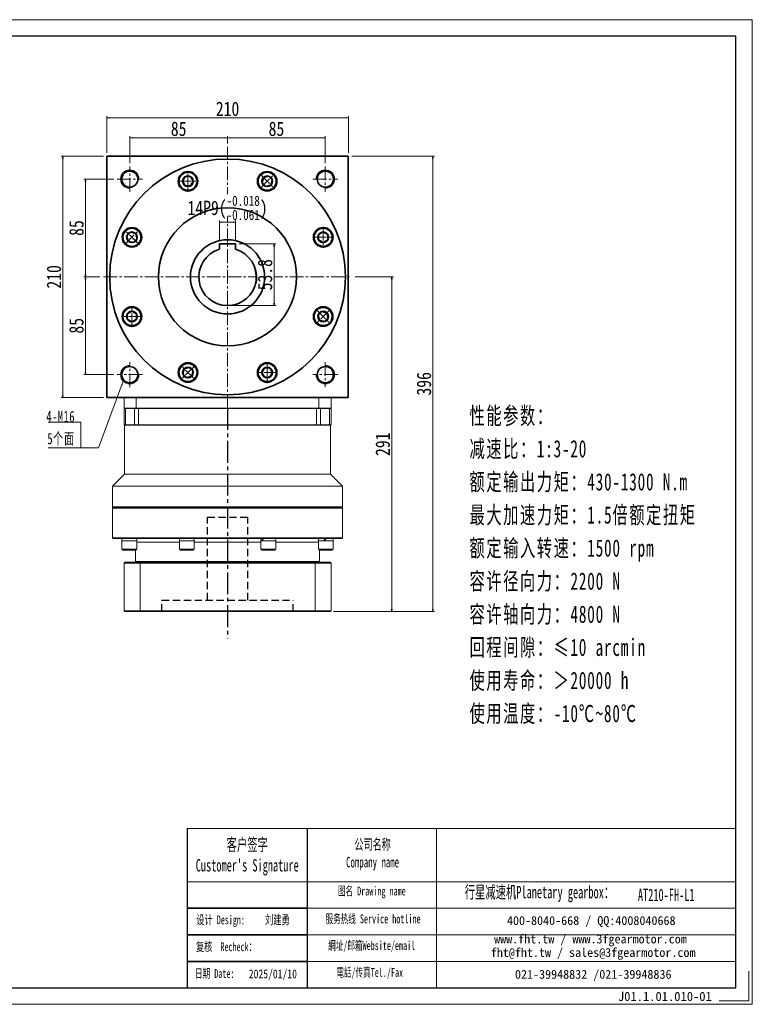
# Model space of a CAD drawing. Header units: millimetres. Extents: x -42 to 1175, y 18 to 874.
# Tile 3 of 3: x 538 to 1175, y 18 to 874. Entities that reach past the tile are written whole.
import ezdxf

# ---------------------------------------------------------------- set-up
doc = ezdxf.new("R2010")
doc.units = ezdxf.units.MM
doc.set_wipeout_variables(frame=1)
for name, pattern in [('CENTER2', [28.575, 19.05, -3.175, 3.175, -3.175]), ('DASHED2', [9.525, 6.35, -3.175]), ('点画线', [18, 12, -2, 2, -2])]:
    doc.linetypes.add(name, pattern=pattern)
for name, color, linetype in [('3中心线层', 1, 'CENTER2'), ('4虚线层', 6, 'DASHED2'), ('6文字层', 3, 'Continuous'), ('7标注层', 4, 'Continuous')]:
    doc.layers.add(name, color=color, linetype=linetype)
for name, color, linetype, lineweight in [('SLD-0', 7, 'Continuous', 18), ('中心线层', 1, '点画线', 18), ('图框_外框线', 7, 'Continuous', 18), ('尺寸线层', 3, 'Continuous', 18), ('粗实线层', 7, 'Continuous', 35)]:
    doc.layers.add(name, color=color, linetype=linetype, lineweight=lineweight)
doc.styles.add('SLDTEXTSTYLE4', font='SimSun.ttf', dxfattribs={"width": 0.611111})
doc.styles.get("Standard").update_dxf_attribs({"font": 'SimSun.ttf'})
doc.styles.add('宋体', font='SimSun.ttf', dxfattribs={"width": 0.8})
doc.styles.add('标准', font='txt', dxfattribs={"width": 0.667})
doc.styles.add('样式 1', font='SimSun.ttf')
doc.dimstyles.new('A水平标注$0', dxfattribs={"dimtxt": 3.5, "dimasz": 2, "dimexe": 1.5, "dimexo": 3, "dimgap": 1.1, "dimtad": 1, "dimtoh": 1, "dimdec": 4, "dimdsep": 46, "dimtxsty": '宋体', "dimblk": 'OPEN', "dimcen": 3, "dimclrd": 3, "dimclre": 3, "dimclrt": 6, "dimadec": 0, "dimazin": 0, "dimtm": 1e-09, "dimtfac": 1, "dimtdec": 4, "dimtix": 1, "dimtmove": 0, "dimatfit": 3, "dimldrblk": 'OPEN', "dimfxl": 0, "dimlwd": 13, "dimlwe": 13, "dimarcsym": 0})

# ---------------------------------------------------------------- blocks, each defined once
blk = doc.blocks.new('*X5')
at = {"layer": '尺寸线层', "linetype": 'Continuous'}
blk.add_hatch(color=0, dxfattribs=at).paths.add_polyline_path([(36.94, 58.02), (35.9, 53.6), (34.84, 54)], flags=0)
at = {"layer": '尺寸线层', "color": 0, "linetype": 'Continuous'}
blk.add_line((36.94, 58.02), (15.29, 0), dxfattribs=at)
at = {"layer": '尺寸线层', "color": 0}
for p, q in [((0, 22.42), (-28.41, 22.42)), ((0, 0), (0, 22.42)), ((0, 0), (-28.41, 0)), ((15.29, 0), (0, 0))]:
    blk.add_line(p, q, dxfattribs=at)
at = {"layer": '尺寸线层', "color": 0, "insert": (-5, 2), "char_height": 10, "width": 46.8126, "attachment_point": 9, "line_spacing_factor": 1.15057, "style": '标准'}
blk.add_mtext('\\T1.1;4-M16\\P5个面', dxfattribs=at)
blk = doc.blocks.new('_Open')
at = {"color": 0, "linetype": 'ByBlock', "lineweight": -2}
for p, q in [((-1, 0.17), (0, 0)), ((-1, -0.17), (0, 0)), ((0, 0), (-1, 0))]:
    blk.add_line(p, q, dxfattribs=at)
blk = doc.blocks.new('*D10')
at = {"layer": 'Defpoints', "color": 0, "transparency": 16777216}
for p in [(823.31, 788.76), (613.31, 755.47), (823.31, 755.47)]:
    blk.add_point(p, dxfattribs=at)
at = {"layer": '尺寸线层', "color": 3, "lineweight": 13, "transparency": 16777216}
for p, q in [((613.31, 758.47), (613.31, 790.26)), ((615.31, 788.76), (821.31, 788.76)), ((823.31, 758.47), (823.31, 790.26))]:
    blk.add_line(p, q, dxfattribs=at)
at = {"layer": '尺寸线层', "color": 3, "lineweight": 13, "transparency": 16777216, "xscale": 2, "yscale": 2, "zscale": 2, "rotation": 180}
blk.add_blockref('_Open', (613.31, 788.76), dxfattribs=at)
at = {"layer": '尺寸线层', "color": 3, "lineweight": 13, "transparency": 16777216, "xscale": 2, "yscale": 2, "zscale": 2}
blk.add_blockref('_Open', (823.31, 788.76), dxfattribs=at)
at = {"layer": '尺寸线层', "color": 6, "transparency": 16777216, "insert": (718.31, 796.51), "char_height": 12.5, "attachment_point": 5, "style": '宋体', "bg_fill": 3, "box_fill_scale": 1.1, "bg_fill_color": 256, "bg_fill_true_color": 13158600, "bg_fill_transparency": 0}
blk.add_mtext('210', dxfattribs=at)
blk = doc.blocks.new('*D11')
at = {"layer": 'Defpoints', "color": 0, "transparency": 16777216}
for p in [(575.14, 755.47), (613.31, 755.47), (613.31, 545.47)]:
    blk.add_point(p, dxfattribs=at)
at = {"layer": '尺寸线层', "color": 3, "lineweight": 13, "transparency": 16777216}
for p, q in [((610.31, 755.47), (573.64, 755.47)), ((575.14, 547.47), (575.14, 753.47)), ((610.31, 545.47), (573.64, 545.47))]:
    blk.add_line(p, q, dxfattribs=at)
at = {"layer": '尺寸线层', "color": 3, "lineweight": 13, "transparency": 16777216, "xscale": 2, "yscale": 2, "zscale": 2}
for p, rotation in [((575.14, 755.47), 90), ((575.14, 545.47), 270)]:
    blk.add_blockref('_Open', p, dxfattribs=dict(at, rotation=rotation))
at = {"layer": '尺寸线层', "color": 6, "transparency": 16777216, "insert": (567.39, 650.47), "char_height": 12.5, "attachment_point": 5, "rotation": 90, "style": '宋体', "bg_fill": 3, "box_fill_scale": 1.1, "bg_fill_color": 256, "bg_fill_true_color": 13158600, "bg_fill_transparency": 0}
blk.add_mtext('210', dxfattribs=at)
blk = doc.blocks.new('*D12')
at = {"layer": 'Defpoints', "color": 0, "transparency": 16777216}
for p in [(718.31, 771.4), (718.31, 763.58), (633.31, 746.47)]:
    blk.add_point(p, dxfattribs=at)
at = {"layer": '尺寸线层', "color": 3, "lineweight": 13, "transparency": 16777216}
for p, q in [((633.31, 749.47), (633.31, 772.9)), ((635.31, 771.4), (716.31, 771.4)), ((718.31, 766.58), (718.31, 772.9))]:
    blk.add_line(p, q, dxfattribs=at)
at = {"layer": '尺寸线层', "color": 3, "lineweight": 13, "transparency": 16777216, "xscale": 2, "yscale": 2, "zscale": 2, "rotation": 180}
blk.add_blockref('_Open', (633.31, 771.4), dxfattribs=at)
at = {"layer": '尺寸线层', "color": 3, "lineweight": 13, "transparency": 16777216, "xscale": 2, "yscale": 2, "zscale": 2}
blk.add_blockref('_Open', (718.31, 771.4), dxfattribs=at)
at = {"layer": '尺寸线层', "color": 6, "transparency": 16777216, "insert": (675.81, 779.15), "char_height": 12.5, "attachment_point": 5, "style": '宋体', "bg_fill": 3, "box_fill_scale": 1.1, "bg_fill_color": 256, "bg_fill_true_color": 13158600, "bg_fill_transparency": 0}
blk.add_mtext('85', dxfattribs=at)
blk = doc.blocks.new('*D13')
at = {"layer": 'Defpoints', "color": 0, "transparency": 16777216}
for p in [(803.31, 771.4), (718.31, 763.58), (803.31, 746.47)]:
    blk.add_point(p, dxfattribs=at)
at = {"layer": '尺寸线层', "color": 3, "lineweight": 13, "transparency": 16777216}
for p, q in [((718.31, 766.58), (718.31, 772.9)), ((720.31, 771.4), (801.31, 771.4)), ((803.31, 749.47), (803.31, 772.9))]:
    blk.add_line(p, q, dxfattribs=at)
at = {"layer": '尺寸线层', "color": 3, "lineweight": 13, "transparency": 16777216, "xscale": 2, "yscale": 2, "zscale": 2, "rotation": 180}
blk.add_blockref('_Open', (718.31, 771.4), dxfattribs=at)
at = {"layer": '尺寸线层', "color": 3, "lineweight": 13, "transparency": 16777216, "xscale": 2, "yscale": 2, "zscale": 2}
blk.add_blockref('_Open', (803.31, 771.4), dxfattribs=at)
at = {"layer": '尺寸线层', "color": 6, "transparency": 16777216, "insert": (760.81, 779.15), "char_height": 12.5, "attachment_point": 5, "style": '宋体', "bg_fill": 3, "box_fill_scale": 1.1, "bg_fill_color": 256, "bg_fill_true_color": 13158600, "bg_fill_transparency": 0}
blk.add_mtext('85', dxfattribs=at)
blk = doc.blocks.new('*D14')
at = {"layer": 'Defpoints', "color": 0, "transparency": 16777216}
for p in [(594.73, 735.47), (622.31, 735.47), (610.31, 650.47)]:
    blk.add_point(p, dxfattribs=at)
at = {"layer": '尺寸线层', "color": 3, "lineweight": 13, "transparency": 16777216}
for p, q in [((619.31, 735.47), (593.23, 735.47)), ((594.73, 652.47), (594.73, 733.47)), ((607.31, 650.47), (593.23, 650.47))]:
    blk.add_line(p, q, dxfattribs=at)
at = {"layer": '尺寸线层', "color": 3, "lineweight": 13, "transparency": 16777216, "xscale": 2, "yscale": 2, "zscale": 2}
for p, rotation in [((594.73, 735.47), 90), ((594.73, 650.47), 270)]:
    blk.add_blockref('_Open', p, dxfattribs=dict(at, rotation=rotation))
at = {"layer": '尺寸线层', "color": 6, "transparency": 16777216, "insert": (586.98, 692.97), "char_height": 12.5, "attachment_point": 5, "rotation": 90, "style": '宋体', "bg_fill": 3, "box_fill_scale": 1.1, "bg_fill_color": 256, "bg_fill_true_color": 13158600, "bg_fill_transparency": 0}
blk.add_mtext('85', dxfattribs=at)
blk = doc.blocks.new('*D15')
at = {"layer": 'Defpoints', "color": 0, "transparency": 16777216}
for p in [(610.31, 650.47), (594.73, 565.47), (622.31, 565.47)]:
    blk.add_point(p, dxfattribs=at)
at = {"layer": '尺寸线层', "color": 3, "lineweight": 13, "transparency": 16777216}
for p, q in [((607.31, 650.47), (593.23, 650.47)), ((594.73, 648.47), (594.73, 567.47)), ((619.31, 565.47), (593.23, 565.47))]:
    blk.add_line(p, q, dxfattribs=at)
at = {"layer": '尺寸线层', "color": 3, "lineweight": 13, "transparency": 16777216, "xscale": 2, "yscale": 2, "zscale": 2}
for p, rotation in [((594.73, 650.47), 90), ((594.73, 565.47), 270)]:
    blk.add_blockref('_Open', p, dxfattribs=dict(at, rotation=rotation))
at = {"layer": '尺寸线层', "color": 6, "transparency": 16777216, "insert": (586.98, 607.97), "char_height": 12.5, "attachment_point": 5, "rotation": 90, "style": '宋体', "bg_fill": 3, "box_fill_scale": 1.1, "bg_fill_color": 256, "bg_fill_true_color": 13158600, "bg_fill_transparency": 0}
blk.add_mtext('85', dxfattribs=at)
blk = doc.blocks.new('*X6')
at = {"layer": '中心线层', "linetype": '点画线', "lineweight": 18}
for p, q in [((0, -9.12), (0, 9.12)), ((-9.12, 0), (9.12, 0))]:
    blk.add_line(p, q, dxfattribs=at)
at = {"layer": '粗实线层'}
for p, q in [((-4.62, 0), (-2.31, 4)), ((-4.62, 0), (-2.31, -4)), ((-2.31, 4), (2.31, 4)), ((4.62, 0), (2.31, 4)), ((4.62, 0), (2.31, 4)), ((4.62, 0), (2.31, -4)), ((-2.31, -4), (2.31, -4))]:
    blk.add_line(p, q, dxfattribs=at)
blk.add_circle((0, 0), 4.62, dxfattribs=at)
for start, end in [(0, 180), (180, 360)]:
    blk.add_arc((0, 0), 7.87, start, end, dxfattribs=at)
blk = doc.blocks.new('*D24')
at = {"layer": 'Defpoints', "color": 0, "transparency": 16777216}
for p in [(711.31, 679.27), (725.31, 679.27)]:
    blk.add_point(p, dxfattribs=at)
at = {"layer": '尺寸线层', "color": 3, "lineweight": 13, "transparency": 16777216}
for p, q in [((711.31, 682.27), (711.31, 699.61)), ((723.31, 698.11), (713.31, 698.11)), ((725.31, 682.27), (725.31, 699.61))]:
    blk.add_line(p, q, dxfattribs=at)
at = {"layer": '尺寸线层', "color": 3, "lineweight": 13, "transparency": 16777216, "xscale": 2, "yscale": 2, "zscale": 2, "rotation": 180}
blk.add_blockref('_Open', (711.31, 698.11), dxfattribs=at)
at = {"layer": '尺寸线层', "color": 3, "lineweight": 13, "transparency": 16777216, "xscale": 2, "yscale": 2, "zscale": 2}
blk.add_blockref('_Open', (725.31, 698.11), dxfattribs=at)
at = {"layer": '尺寸线层', "color": 6, "transparency": 16777216, "insert": (718.31, 710.49), "char_height": 12.5, "attachment_point": 5, "style": '宋体', "bg_fill": 3, "box_fill_scale": 1.1, "bg_fill_color": 256, "bg_fill_true_color": 13158600, "bg_fill_transparency": 0}
blk.add_mtext('{\\A1;\\A1;14P9({\\H0.707107x;\\S-0.018^ -0.061;})}', dxfattribs=at)
at = {"layer": 'Defpoints', "color": 0, "transparency": 16777216}
blk.add_point((711.31, 698.11), dxfattribs=at)
blk = doc.blocks.new('*D25')
at = {"layer": 'Defpoints', "color": 0, "transparency": 16777216}
for p in [(725.31, 679.27), (718.31, 625.47), (758.69, 625.47)]:
    blk.add_point(p, dxfattribs=at)
at = {"layer": '尺寸线层', "color": 3, "lineweight": 13, "transparency": 16777216}
for p, q in [((728.31, 679.27), (760.19, 679.27)), ((758.69, 677.27), (758.69, 627.47)), ((721.31, 625.47), (760.19, 625.47))]:
    blk.add_line(p, q, dxfattribs=at)
at = {"layer": '尺寸线层', "color": 3, "lineweight": 13, "transparency": 16777216, "xscale": 2, "yscale": 2, "zscale": 2}
for p, rotation in [((758.69, 679.27), 90), ((758.69, 625.47), 270)]:
    blk.add_blockref('_Open', p, dxfattribs=dict(at, rotation=rotation))
at = {"layer": '尺寸线层', "color": 6, "transparency": 16777216, "insert": (750.94, 652.37), "char_height": 12.5, "attachment_point": 5, "rotation": 90, "style": '宋体', "bg_fill": 3, "box_fill_scale": 1.1, "bg_fill_color": 256, "bg_fill_true_color": 13158600, "bg_fill_transparency": 0}
blk.add_mtext('53.8', dxfattribs=at)
blk = doc.blocks.new('*D8')
at = {"layer": 'Defpoints', "color": 0, "transparency": 16777216}
for p in [(823.31, 755.47), (896.83, 755.47), (807.51, 359.47)]:
    blk.add_point(p, dxfattribs=at)
at = {"layer": '尺寸线层', "color": 3, "lineweight": 13, "transparency": 16777216}
for p, q in [((826.31, 755.47), (898.33, 755.47)), ((896.83, 361.47), (896.83, 753.47)), ((810.51, 359.47), (898.33, 359.47))]:
    blk.add_line(p, q, dxfattribs=at)
at = {"layer": '尺寸线层', "color": 3, "lineweight": 13, "transparency": 16777216, "xscale": 2, "yscale": 2, "zscale": 2}
for p, rotation in [((896.83, 755.47), 90), ((896.83, 359.47), 270)]:
    blk.add_blockref('_Open', p, dxfattribs=dict(at, rotation=rotation))
at = {"layer": '尺寸线层', "color": 6, "transparency": 16777216, "insert": (889.08, 557.47), "char_height": 12.5, "attachment_point": 5, "rotation": 90, "style": '宋体', "bg_fill": 3, "box_fill_scale": 1.1, "bg_fill_color": 256, "bg_fill_true_color": 13158600, "bg_fill_transparency": 0}
blk.add_mtext('396', dxfattribs=at)
blk = doc.blocks.new('*D9')
at = {"layer": 'Defpoints', "color": 0, "transparency": 16777216}
for p in [(826.31, 650.47), (807.51, 359.47), (861.03, 359.47)]:
    blk.add_point(p, dxfattribs=at)
at = {"layer": '尺寸线层', "color": 3, "lineweight": 13, "transparency": 16777216}
for p, q in [((829.31, 650.47), (862.53, 650.47)), ((861.03, 648.47), (861.03, 361.47)), ((810.51, 359.47), (862.53, 359.47))]:
    blk.add_line(p, q, dxfattribs=at)
at = {"layer": '尺寸线层', "color": 3, "lineweight": 13, "transparency": 16777216, "xscale": 2, "yscale": 2, "zscale": 2}
for p, rotation in [((861.03, 650.47), 90), ((861.03, 359.47), 270)]:
    blk.add_blockref('_Open', p, dxfattribs=dict(at, rotation=rotation))
at = {"layer": '尺寸线层', "color": 6, "transparency": 16777216, "insert": (853.28, 504.97), "char_height": 12.5, "attachment_point": 5, "rotation": 90, "style": '宋体', "bg_fill": 3, "box_fill_scale": 1.1, "bg_fill_color": 256, "bg_fill_true_color": 13158600, "bg_fill_transparency": 0}
blk.add_mtext('291', dxfattribs=at)

msp = doc.modelspace()

# ---------------------------------------------------------------- linework, layer by layer
at = {"color": 7, "linetype": 'Continuous', "lineweight": 15}
for p, q in [((628.30773, 545.46684), (628.30773, 536.46684)), ((638.93519, 536.46684), (638.93519, 545.46684)), ((797.68027, 545.46684), (797.68027, 536.46684)), ((808.30773, 536.46684), (808.30773, 545.46684)), ((628.30773, 536.46684), (638.93519, 536.46684)), ((628.30773, 535.96683), (628.80773, 536.46684)), ((628.30773, 535.96683), (629.61208, 535.96683)), ((628.30773, 535.96683), (628.30773, 521.96684)), ((629.98164, 536.46684), (628.80773, 536.46684)), ((629.61208, 535.96683), (629.98164, 536.46684)), ((629.61208, 535.96683), (637.48025, 535.96683)), ((629.61208, 521.96684), (629.61208, 535.96683)), ((637.81703, 536.46684), (629.98164, 536.46684)), ((637.48025, 535.96683), (637.81703, 536.46684)), ((637.48025, 535.96683), (640.84806, 535.96683)), ((637.48025, 535.96683), (637.48025, 521.96684)), ((640.84806, 536.46684), (637.81703, 536.46684)), ((718.30773, 536.46684), (638.93519, 536.46684)), ((640.84806, 535.96683), (640.84806, 536.46684)), ((795.76739, 536.46684), (640.84806, 536.46684)), ((640.84806, 535.96683), (795.76739, 535.96683)), ((640.84806, 521.96684), (640.84806, 535.96683)), ((797.68027, 536.46684), (718.30773, 536.46684)), ((798.79842, 536.46684), (795.76739, 536.46684)), ((795.76739, 535.96683), (795.76739, 536.46684)), ((795.76739, 535.96683), (799.13521, 535.96683)), ((795.76739, 535.96683), (795.76739, 521.96684)), ((797.68027, 536.46684), (808.30773, 536.46684)), ((799.13521, 535.96683), (798.79842, 536.46684)), ((799.13521, 521.96684), (799.13521, 535.96683)), ((629.61208, 521.96684), (628.30773, 521.96684)), ((628.80773, 521.46684), (628.30773, 521.96684)), ((628.80773, 478.96683), (628.80773, 521.46684)), ((628.80773, 521.46684), (629.98164, 521.46684)), ((637.48025, 521.96684), (629.61208, 521.96684)), ((629.98164, 521.46684), (629.61208, 521.96684)), ((629.98164, 521.46684), (637.81703, 521.46684)), ((640.84806, 521.96684), (637.48025, 521.96684)), ((637.81703, 521.46684), (637.48025, 521.96684)), ((637.81703, 521.46684), (640.84806, 521.46684)), ((795.76739, 521.96684), (640.84806, 521.96684)), ((640.84806, 521.46684), (640.84806, 521.96684)), ((640.84806, 521.46684), (718.30773, 521.46684)), ((718.30773, 521.46684), (795.76739, 521.46684)), ((799.13521, 521.96684), (795.76739, 521.96684)), ((795.76739, 521.46684), (795.76739, 521.96684)), ((795.76739, 521.46684), (798.79842, 521.46684)), ((798.79842, 521.46684), (799.13521, 521.96684)), ((618.30773, 468.46684), (628.80773, 478.96683)), ((618.30773, 450.46684), (618.30773, 468.46684)), ((618.80773, 449.96684), (618.30773, 450.46684)), ((718.30773, 450.46684), (618.30773, 450.46684)), ((618.30773, 449.46683), (618.80773, 449.96684)), ((618.30773, 423.46683), (618.30773, 449.46683)), ((618.30773, 449.46683), (718.30773, 449.46683)), ((718.30773, 449.96684), (618.80773, 449.96684)), ((618.80773, 422.96683), (618.30773, 423.46683)), ((626.34887, 413.86684), (626.34887, 420.86683)), ((634.5312, 420.86683), (626.34887, 420.86683)), ((626.40887, 420.86683), (626.40887, 422.96683)), ((639.34887, 420.86683), (634.5312, 420.86683)), ((639.28887, 422.96683), (639.28887, 420.86683)), ((639.34887, 420.86683), (639.34887, 413.86684)), ((676.40951, 413.86684), (676.40951, 420.86683)), ((688.53868, 420.86683), (676.40951, 420.86683)), ((676.46951, 420.86683), (676.46951, 422.24065)), ((689.40951, 420.86683), (688.53868, 420.86683)), ((689.34951, 422.96683), (689.34951, 420.86683)), ((689.40951, 420.86683), (689.40951, 413.86684)), ((747.20595, 413.86684), (747.20595, 420.86683)), ((760.20595, 420.86683), (747.20595, 420.86683)), ((747.26595, 420.86683), (747.26595, 422.96683)), ((760.14594, 422.96683), (760.14594, 420.86683)), ((760.20595, 420.86683), (760.20595, 413.86684)), ((797.26658, 413.86684), (797.26658, 420.86683)), ((797.32658, 420.86683), (797.32658, 422.96683)), ((627.34887, 412.86683), (634.27238, 412.86683)), ((634.27238, 412.86683), (638.34887, 412.86683)), ((638.30773, 402.96684), (638.30773, 412.86683)), ((677.40951, 412.86683), (687.67265, 412.86683)), ((687.67265, 412.86683), (688.40951, 412.86683)), ((748.20595, 412.86683), (759.20595, 412.86683)), ((798.30773, 412.86683), (798.30773, 402.96684)), ((628.30773, 401.66684), (629.10773, 402.46684)), ((642.49315, 402.46684), (629.10773, 402.46684)), ((638.80773, 402.46684), (638.30773, 402.96684)), ((798.30773, 402.96684), (638.30773, 402.96684)), ((642.21404, 401.66684), (642.49315, 402.46684)), ((794.12231, 402.46684), (642.49315, 402.46684)), ((794.40142, 401.66684), (794.12231, 402.46684)), ((798.30773, 402.96684), (797.80773, 402.46684)), ((628.30773, 401.66684), (642.21404, 401.66684)), ((628.30773, 360.26684), (628.30773, 401.66684)), ((642.21404, 401.66684), (642.21404, 360.26684)), ((642.21404, 401.66684), (794.40142, 401.66684)), ((794.40142, 360.26684), (794.40142, 401.66684)), ((642.21404, 360.26684), (628.30773, 360.26684)), ((628.30773, 360.26684), (629.10773, 359.46683)), ((794.40142, 360.26684), (642.21404, 360.26684)), ((642.49315, 359.46683), (642.21404, 360.26684)), ((794.12231, 359.46683), (794.40142, 360.26684)), ((629.10773, 359.46683), (642.49315, 359.46683)), ((642.49315, 359.46683), (794.12231, 359.46683))]:
    msp.add_line(p, q, dxfattribs=at)
at = {"color": 8, "linetype": 'Continuous', "lineweight": 15}
for p, q in [((639.34887, 419.96683), (676.40951, 419.96683)), ((689.40951, 419.96683), (747.20595, 419.96683)), ((760.20595, 419.96683), (797.26658, 419.96683)), ((634.5312, 413.86684), (626.34887, 413.86684)), ((639.34887, 413.86684), (634.5312, 413.86684)), ((688.53868, 413.86684), (676.40951, 413.86684)), ((689.40951, 413.86684), (688.53868, 413.86684)), ((760.20595, 413.86684), (747.20595, 413.86684))]:
    msp.add_line(p, q, dxfattribs=at)
msp.add_line((787.43807, 170.78968), (787.43807, 32.41031))
at = {"color": 7, "linetype": 'Continuous', "lineweight": 15}
for centre, start, end in [((627.34887, 413.86684), 180, 270), ((638.34887, 413.86684), 270, 0), ((677.40951, 413.86684), 180, 270), ((688.40951, 413.86684), 270, 0), ((748.20595, 413.86684), 180, 270), ((759.20595, 413.86684), 270, 0), ((798.26659, 413.86684), 180, 270)]:
    msp.add_arc(centre, 1, start, end, dxfattribs=at)
at = {"color": 7, "linetype": 'Continuous', "lineweight": 15, "extrusion": (0, 0, -1)}
for centre, major_axis, ratio, start_param, end_param in [((682.90951, 420.86684), (-1.17441, 11.13439), 0.568689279, 4.895776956, 4.961696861), ((753.70595, 422.96684), (4.75706, 10.99516), 0.394806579, 4.353811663, 4.543208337), ((753.70595, 420.86684), (4.75706, 10.99516), 0.394806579, 4.543208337, 4.732605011), ((803.76659, 422.96684), (6.41233, 11.14913), 0.053483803, 4.492241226, 4.6816379)]:
    msp.add_ellipse(centre, major_axis=major_axis, ratio=ratio, start_param=start_param, end_param=end_param, dxfattribs=at)
at = {"layer": '3中心线层'}
msp.add_line((718.30773, 536.46684), (718.30773, 336.15155), dxfattribs=at)
at = {"layer": '4虚线层'}
for p, q in [((700.80773, 441.46549), (735.80773, 441.46549)), ((700.80773, 369.46549), (700.80773, 441.46549)), ((735.80773, 369.46549), (735.80773, 441.46549)), ((661.15773, 369.46549), (775.45773, 369.46549)), ((661.15773, 359.46683), (661.15773, 369.46549)), ((775.45773, 359.46683), (775.45773, 369.46549))]:
    msp.add_line(p, q, dxfattribs=at)
at = {"layer": '7标注层', "color": 0}
msp.add_line((683.05245, 170.78968), (683.05245, 32.43397), dxfattribs=at)
at = {"layer": '中心线层', "lineweight": 0}
msp.add_line((718.30773, 536.46684), (718.30773, 763.57553), dxfattribs=at)
at = {"layer": '中心线层'}
for p, q in [((633.30773, 724.46684), (633.30773, 746.46684)), ((803.30773, 746.46684), (803.30773, 724.46684)), ((622.30773, 735.46684), (644.30773, 735.46684)), ((792.30773, 735.46684), (814.30773, 735.46684)), ((610.30773, 650.46684), (826.30773, 650.46684)), ((633.30773, 554.46684), (633.30773, 576.46684)), ((803.30773, 576.46684), (803.30773, 554.46684)), ((644.30773, 565.46684), (622.30773, 565.46684)), ((814.30773, 565.46684), (792.30773, 565.46684))]:
    msp.add_line(p, q, dxfattribs=at)
at = {"layer": '图框_外框线'}
for p, q in [((683.05245, 170.78968), (787.43807, 170.78968)), ((787.43807, 170.78968), (787.43807, 32.43397)), ((787.43807, 170.78968), (1160.12471, 170.78968)), ((899.90654, 170.78968), (899.90654, 32.43397)), ((683.05245, 124.62027), (787.43807, 124.62027)), ((787.43807, 124.62027), (1160.12471, 124.62027)), ((787.43807, 101.53557), (1160.12471, 101.53557)), ((787.43807, 78.45086), (1160.12471, 78.45086)), ((787.43807, 55.36616), (1160.12471, 55.36616))]:
    msp.add_line(p, q, dxfattribs=at)
at = {"layer": '图框_外框线', "color": 3}
msp.add_lwpolyline([(1171.65431, 46.84597), (1171.65431, 20.90437), (1145.71271, 20.90437)], dxfattribs=at)
at = {"layer": '粗实线层'}
for p, q in [((613.30773, 545.46684), (613.30773, 755.46684)), ((613.30773, 755.46684), (823.30773, 755.46684)), ((823.30773, 545.46684), (823.30773, 755.46684)), ((725.30773, 679.26684), (711.30773, 679.26684)), ((711.30773, 679.26684), (711.30773, 674.46684)), ((725.30773, 679.26684), (725.30773, 674.46684)), ((823.30773, 545.46684), (613.30773, 545.46684)), ((628.30773, 545.46684), (808.30773, 545.46684)), ((787.43807, 101.5181), (683.09194, 101.5181)), ((787.43807, 78.44213), (683.09194, 78.44213)), ((787.43807, 55.36616), (683.09194, 55.36616))]:
    msp.add_line(p, q, dxfattribs=at)
for centre, radius in [((633.30773, 735.46684), 7), ((683.86622, 733.61599), 8.5), ((752.74924, 733.61599), 8.5), ((803.30773, 735.46684), 7), ((635.15857, 684.90834), 8.5), ((801.45689, 684.90834), 8.5), ((635.15857, 616.02533), 8.5), ((801.45689, 616.02533), 8.5), ((683.86622, 567.31768), 8.5), ((752.74924, 567.31768), 8.5), ((633.30773, 565.46684), 7), ((803.30773, 565.46684), 7)]:
    msp.add_circle(centre, radius, dxfattribs=at)
at = {"layer": '粗实线层', "lineweight": 18}
for centre, start, end in [((633.30773, 735.46684), 0, 270), ((803.30773, 735.46684), 270, 180), ((633.30773, 565.46684), 90, 0), ((803.30773, 565.46684), 180, 90)]:
    msp.add_arc(centre, 8, start, end, dxfattribs=at)

# ---------------------------------------------------------------- block references
at = {"layer": '尺寸线层'}
msp.add_blockref('*X5', (590.70925, 501.79381), dxfattribs=at)

# ---------------------------------------------------------------- texts
at = {"layer": '6文字层', "attachment_point": 1, "style": '样式 1'}
for s, insert, char_height, width in [('{\\fNSimSun|b0|i0|c134|p49;\\W0.667;\\C1;设计 \\fNSimSun|b0|i0|c0|p49;Design:   \\fNSimSun|b0|i0|c134|p49; \\fNSimSun|b0|i0|c0|p49; \\fNSimSun|b0|i0|c134|p49;刘建勇}', (691.10627, 95.28768), 7.69199003, 89.7966214), ('{\\f宋体|b0|i0|c134|p2;\\W0.667;\\C1;复核  Recheck：}', (690.79764, 71.91801), 7.69199, 79.5243601), ('{\\fNSimSun|b0|i0|c134|p49;\\W0.8;\\C1;2025/01/10}', (736.78592, 48.31344), 7.69199, 79.5243601), ('J01.1.01.010-01', (1057.70292, 28.88311), 8, 43.304423)]:
    msp.add_mtext(s, dxfattribs=dict(at, insert=insert, char_height=char_height, width=width))
at = {"layer": 'SLD-0', "color": 1, "attachment_point": 2, "style": 'SLDTEXTSTYLE4'}
for s, insert, char_height, width in [("{\\fSimSun|b1|i0|c134|p2;客户签字\\PCustomer's Signature}", (735.42518, 162.24816), 10.7728619, 134.0155127), ('{\\fSimSun|b1|i0|c134|p2;公司名称\\PCompany name}', (844.38562, 161.67628), 9.2338816, 119.5499362), ('{\\fSimSun|b1|i0|c134|p2;图名 Drawing name}', (843.75444, 120.36493), 7.6949014, 98.4076645), ('{\\fSimSun|b1|i0|c134|p2;  \\H1.1667x;行星减速机Planetary gearbox\\fSimSun|b0|i0|c134|p2;：}', (985.61477, 120.9585), 9.2338816, 145.2271667), ('\\pt53.86431;AT210-FH-L1', (1099.69542, 118.50686), 10.7728619, 78.3992864), ('{\\fSimSun|b1|i0|c134|p2;服务热线 Service hotline}', (844.84563, 96.16847), 7.6949014, 109.635592), ('{\\fSimSun|b1|i0|c134|p2;網址/邮箱Website/email}', (843.64746, 72.98494), 7.6949014, 114.1203319), ('日期 Date:', (707.19339, 48.65175), 7.69199, 114.0771551), ('{\\fSimSun|b1|i0|c134|p2;電話/传真Tel./Fax}', (841.92346, 49.62065), 7.6949014, 115.4928651)]:
    msp.add_mtext(s, dxfattribs=dict(at, insert=insert, char_height=char_height, width=width))
at = {"layer": 'SLD-0', "color": 1, "char_height": 7.6949014, "attachment_point": 2}
for s, insert, width in [('{\\fSimSun|b1|i0|c134|p2;400-8040-668 / QQ:4008040668}', (1034.52786, 94.69815), 224.0402021), ('{\\fSimSun|b1|i0|c134|p2;www.fht.tw / www.3fgearmotor.com }', (1033.81835, 78.67071), 224.2924094), ('\\pt92.33882;{\\fSimSun|b1|i0|c134|p2;fht@fht.tw / sales@3fgearmotor.com }', (1036.16345, 66.95341), 224.2924094), ('{\\fSimSun|b1|i0|c134|p2;021-39948832 /021-39948836 }', (1036.24391, 47.93822), 171.2642217)]:
    msp.add_mtext(s, dxfattribs=dict(at, insert=insert, width=width))
at = {"layer": '尺寸线层', "insert": (928.63779, 537.32234), "char_height": 11.907, "width": 230.0083004, "attachment_point": 1, "line_spacing_factor": 1.15057, "style": '标准'}
msp.add_mtext('{\\fNSimSun|b0|i0|c134|p49;\\H1.25976x;\\W0.65;\\T1.1;性能参数：\\H0.7938x;\\T1;\\P\\H1.25976x;\\T1.1;减速比：1:3-20\\H0.7938x;\\T1;\\P\\H1.25976x;\\T1.1;额定输出力矩：430-1300 N.m\\H0.7938x;\\T1;\\P\\H1.25976x;\\T1.1;最大加速力矩：1.5倍额定扭矩\\H0.7938x;\\T1;\\P\\H1.25976x;\\T1.1;额定输入转速：1500 rpm\\H0.7938x;\\T1;\\P\\H1.25976x;\\T1.1;容许径向力：2200 N\\H0.7938x;\\T1;\\P\\H1.25976x;\\T1.1;容许轴向力：4800 N\\H0.7938x;\\T1;\\P\\H1.25976x;\\T1.1;回程间隙：≤10 arcmin\\H0.7938x;\\T1;\\P\\H1.25976x;\\T1.1;使用寿命：＞20000 h\\H0.7938x;\\T1;\\P\\H1.25976x;\\T1.1;使用温度：-10℃~80℃}', dxfattribs=at)

# ---------------------------------------------------------------- next in the draw order: dimensions: what is measured, and where the dimension line sits
at = {"layer": '尺寸线层'}
dim = msp.add_linear_dim(base=(823.30773, 788.76485), p1=(613.30773, 755.46684), p2=(823.30773, 755.46684), dimstyle='A水平标注$0', override={"dimtxt": 12.5, "dimgap": 1.5, "dimblk": 'Open', "dimtfill": 1, "dimtfillclr": 256}, dxfattribs=at)
dim.commit()
dim.dimension.update_dxf_attribs({"geometry": '*D10', "text_midpoint": (718.30773, 788.76485), "dimtype": 160})

# ---------------------------------------------------------------- next in the draw order: dimensions: what is measured, and where the dimension line sits
dim = msp.add_linear_dim(base=(718.30773, 771.39944), p1=(633.30773, 746.46684), p2=(718.30773, 763.57553), dimstyle='A水平标注$0', override={"dimtxt": 12.5, "dimgap": 1.5, "dimblk": 'Open', "dimtfill": 1, "dimtfillclr": 256}, dxfattribs=at)
dim.commit()
dim.dimension.update_dxf_attribs({"geometry": '*D12', "text_midpoint": (675.80773, 771.39944), "dimtype": 160})
dim = msp.add_linear_dim(base=(575.13933, 755.46684), p1=(613.30773, 545.46684), p2=(613.30773, 755.46684), angle=90, dimstyle='A水平标注$0', override={"dimtxt": 12.5, "dimgap": 1.5, "dimblk": 'Open', "dimtfill": 1, "dimtfillclr": 256}, dxfattribs=at)
dim.commit()
dim.dimension.update_dxf_attribs({"geometry": '*D11', "text_midpoint": (575.13933, 650.46684), "dimtype": 160})

# ---------------------------------------------------------------- next in the draw order: dimensions: what is measured, and where the dimension line sits
dim = msp.add_linear_dim(base=(803.30773, 771.39944), p1=(718.30773, 763.57553), p2=(803.30773, 746.46684), dimstyle='A水平标注$0', override={"dimtxt": 12.5, "dimgap": 1.5, "dimblk": 'Open', "dimtfill": 1, "dimtfillclr": 256}, dxfattribs=at)
dim.commit()
dim.dimension.update_dxf_attribs({"geometry": '*D13', "text_midpoint": (760.80773, 771.39944), "dimtype": 160})
dim = msp.add_linear_dim(base=(594.73369, 735.46684), p1=(610.30773, 650.46684), p2=(622.30773, 735.46684), angle=90, dimstyle='A水平标注$0', override={"dimtxt": 12.5, "dimgap": 1.5, "dimblk": 'Open', "dimtfill": 1, "dimtfillclr": 256}, dxfattribs=at)
dim.commit()
dim.dimension.update_dxf_attribs({"geometry": '*D14', "text_midpoint": (594.73369, 692.96684), "dimtype": 160})

# ---------------------------------------------------------------- next in the draw order: block references
at = {"layer": '粗实线层', "rotation": 315.0000000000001}
msp.add_blockref('*X6', (752.74924, 733.61599), dxfattribs=at)

# ---------------------------------------------------------------- next in the draw order: dimensions: what is measured, and where the dimension line sits
at = {"layer": '尺寸线层'}
dim = msp.add_linear_dim(base=(594.73369, 565.46684), p1=(610.30773, 650.46684), p2=(622.30773, 565.46684), angle=270, dimstyle='A水平标注$0', override={"dimtxt": 12.5, "dimgap": 1.5, "dimblk": 'Open', "dimtfill": 1, "dimtfillclr": 256}, dxfattribs=at)
dim.commit()
dim.dimension.update_dxf_attribs({"geometry": '*D15', "text_midpoint": (594.73369, 607.96684), "dimtype": 160})

# ---------------------------------------------------------------- next in the draw order: linework, layer by layer
at = {"layer": '粗实线层'}
msp.add_circle((718.30773, 650.46684), 102.5, dxfattribs=at)

# ---------------------------------------------------------------- next in the draw order: wipeouts: each hides what was drawn before it
for points in [[(691.73122, 733.61599), (691.63872, 734.81864), (691.63872, 734.81864), (690.99221, 736.94443), (689.77696, 738.80458), (688.08996, 740.25062), (686.06587, 741.16714), (683.86622, 741.48099), (683.86622, 741.48099), (683.86622, 741.48099), (681.66657, 741.16714), (679.64247, 740.25062), (677.95548, 738.80458), (676.74023, 736.94443), (676.09371, 734.81864), (676.09371, 734.81864), (676.00122, 733.61599), (676.00122, 733.61599), (676.00122, 733.61599), (676.26921, 731.58038), (677.05493, 729.68349), (678.30482, 728.0546), (679.93372, 726.8047), (681.83061, 726.01899), (683.86622, 725.75099), (683.86622, 725.75099), (683.86622, 725.75099), (686.29664, 726.13593), (688.48915, 727.25307), (690.22914, 728.99306), (691.34628, 731.18557)], [(640.71996, 690.46974), (639.80416, 691.25474), (639.80416, 691.25474), (637.84384, 692.30074), (635.66921, 692.75675), (633.45382, 692.58637), (631.37449, 691.8032), (629.59717, 690.46974), (629.59717, 690.46974), (629.59717, 690.46974), (628.26372, 688.69242), (627.48054, 686.61309), (627.31016, 684.3977), (627.76617, 682.22307), (628.81218, 680.26275), (628.81218, 680.26275), (629.59717, 679.34695), (629.59717, 679.34695), (629.59717, 679.34695), (631.22607, 678.09705), (633.12296, 677.31134), (635.15857, 677.04334), (637.19418, 677.31134), (639.09107, 678.09705), (640.71996, 679.34695), (640.71996, 679.34695), (640.71996, 679.34695), (642.16634, 681.33771), (642.92674, 683.67799), (642.92674, 686.1387), (642.16634, 688.47898)], [(801.45689, 677.04334), (802.65954, 677.13584), (802.65954, 677.13584), (804.78533, 677.78236), (806.64547, 678.99761), (808.09151, 680.6846), (809.00803, 682.70869), (809.32189, 684.90834), (809.32189, 684.90834), (809.32189, 684.90834), (809.00803, 687.108), (808.09151, 689.13209), (806.64547, 690.81908), (804.78533, 692.03433), (802.65954, 692.68085), (802.65954, 692.68085), (801.45689, 692.77334), (801.45689, 692.77334), (801.45689, 692.77334), (799.42127, 692.50535), (797.52439, 691.71963), (795.89549, 690.46974), (794.6456, 688.84084), (793.85988, 686.94396), (793.59189, 684.90834), (793.59189, 684.90834), (793.59189, 684.90834), (793.97683, 682.47793), (795.09397, 680.28541), (796.83395, 678.54543), (799.02647, 677.42829)], [(635.15857, 623.89033), (633.95592, 623.79783), (633.95592, 623.79783), (631.83013, 623.15132), (629.96999, 621.93606), (628.52395, 620.24907), (627.60743, 618.22498), (627.29357, 616.02533), (627.29357, 616.02533), (627.29357, 616.02533), (627.60743, 613.82568), (628.52395, 611.80158), (629.96999, 610.11459), (631.83013, 608.89934), (633.95592, 608.25282), (633.95592, 608.25282), (635.15857, 608.16033), (635.15857, 608.16033), (635.15857, 608.16033), (637.19418, 608.42832), (639.09107, 609.21404), (640.71996, 610.46393), (641.96986, 612.09283), (642.75558, 613.98971), (643.02357, 616.02533), (643.02357, 616.02533), (643.02357, 616.02533), (642.63863, 618.45575), (641.52149, 620.64826), (639.7815, 622.38825), (637.58899, 623.50539)], [(795.89549, 610.46393), (796.81129, 609.67893), (796.81129, 609.67893), (798.77161, 608.63293), (800.94625, 608.17692), (803.16163, 608.3473), (805.24096, 609.13047), (807.01828, 610.46393), (807.01828, 610.46393), (807.01828, 610.46393), (808.35174, 612.24125), (809.13491, 614.32058), (809.30529, 616.53597), (808.84928, 618.7106), (807.80328, 620.67092), (807.80328, 620.67092), (807.01828, 621.58672), (807.01828, 621.58672), (807.01828, 621.58672), (805.38939, 622.83662), (803.4925, 623.62233), (801.45689, 623.89033), (799.42127, 623.62233), (797.52439, 622.83662), (795.89549, 621.58672), (795.89549, 621.58672), (795.89549, 621.58672), (794.44912, 619.59596), (793.68872, 617.25568), (793.68872, 614.79497), (794.44912, 612.45469)], [(678.30482, 572.87907), (677.51982, 571.96327), (677.51982, 571.96327), (676.47382, 570.00295), (676.01781, 567.82832), (676.18819, 565.61293), (676.97137, 563.5336), (678.30482, 561.75628), (678.30482, 561.75628), (678.30482, 561.75628), (680.08214, 560.42283), (682.16147, 559.63965), (684.37686, 559.46927), (686.55149, 559.92528), (688.51181, 560.97128), (688.51181, 560.97128), (689.42761, 561.75628), (689.42761, 561.75628), (689.42761, 561.75628), (690.67751, 563.38518), (691.46322, 565.28207), (691.73122, 567.31768), (691.46322, 569.35329), (690.67751, 571.25018), (689.42761, 572.87907), (689.42761, 572.87907), (689.42761, 572.87907), (687.43685, 574.32544), (685.09658, 575.08585), (682.63586, 575.08585), (680.29558, 574.32544)], [(744.88424, 567.31768), (744.97673, 566.11503), (744.97673, 566.11503), (745.62325, 563.98924), (746.8385, 562.12909), (748.52549, 560.68306), (750.54959, 559.76653), (752.74924, 559.45268), (752.74924, 559.45268), (752.74924, 559.45268), (754.94889, 559.76653), (756.97298, 560.68306), (758.65997, 562.12909), (759.87522, 563.98924), (760.52174, 566.11503), (760.52174, 566.11503), (760.61424, 567.31768), (760.61424, 567.31768), (760.61424, 567.31768), (760.34624, 569.35329), (759.56053, 571.25018), (758.31063, 572.87907), (756.68174, 574.12897), (754.78485, 574.91468), (752.74924, 575.18268), (752.74924, 575.18268), (752.74924, 575.18268), (750.31882, 574.79774), (748.12631, 573.6806), (746.38632, 571.94061), (745.26918, 569.7481)]]:
    msp.add_wipeout(points).dxf.layer = '粗实线层'

# ---------------------------------------------------------------- next in the draw order: linework, layer by layer
at = {"layer": '图框_外框线', "color": 3}
msp.add_lwpolyline([(-36.07125, 18.02197), (1174.53671, 18.02197), (1174.53671, 874.09474), (-36.07125, 874.09474)], close=True, dxfattribs=at)
at = {"layer": '图框_外框线', "color": 3, "lineweight": 25}
msp.add_lwpolyline([(35.98875, 32.43397), (1160.12471, 32.43397), (1160.12471, 859.68274), (35.98875, 859.68274)], close=True, dxfattribs=at)

# ---------------------------------------------------------------- next in the draw order: block references
at = {"layer": '粗实线层'}
msp.add_blockref('*X6', (683.86622, 733.61599), dxfattribs=at)
for p, rotation in [((635.15857, 684.90834), 45.00000000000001), ((801.45689, 684.90834), 270), ((635.15857, 616.02533), 90), ((801.45689, 616.02533), 224.9999999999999), ((683.86622, 567.31768), 135.0000000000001), ((752.74924, 567.31768), 180)]:
    msp.add_blockref('*X6', p, dxfattribs=dict(at, rotation=rotation))

# ---------------------------------------------------------------- next in the draw order: dimensions: what is measured, and where the dimension line sits
at = {"layer": '尺寸线层'}
dim = msp.add_linear_dim(base=(896.82951, 755.46684), p1=(807.50773, 359.46683), p2=(823.30773, 755.46684), angle=90, dimstyle='A水平标注$0', override={"dimtxt": 12.5, "dimgap": 1.5}, dxfattribs=at)
dim.commit()
dim.dimension.update_dxf_attribs({"geometry": '*D8', "text_midpoint": (889.07951, 557.46683)})
dim = msp.add_linear_dim(base=(711.30773, 698.10976), p1=(725.30773, 679.26684), p2=(711.30773, 679.26684), text='{\\A1;\\A1;14P9({\\H0.707107x;\\S-0.018^ -0.061;})}', dimstyle='A水平标注$0', override={"dimtxt": 12.5, "dimgap": 1.5, "dimblk": 'Open', "dimtp": -0.018, "dimtm": 0.061, "dimtdec": 3, "dimtfill": 1, "dimtfillclr": 256, "dimtzin": 8}, dxfattribs=at)
dim.commit()
dim.dimension.update_dxf_attribs({"geometry": '*D24', "text_midpoint": (718.30773, 698.10976), "dimtype": 160})

# ---------------------------------------------------------------- next in the draw order: dimensions: what is measured, and where the dimension line sits
dim = msp.add_linear_dim(base=(758.68957, 625.46684), p1=(725.30773, 679.26684), p2=(718.30773, 625.46684), angle=270, dimstyle='A水平标注$0', override={"dimtxt": 12.5, "dimgap": 1.5, "dimblk": 'Open', "dimtfill": 1, "dimtfillclr": 256}, dxfattribs=at)
dim.commit()
dim.dimension.update_dxf_attribs({"geometry": '*D25', "text_midpoint": (758.68957, 652.36684), "dimtype": 160})
dim = msp.add_linear_dim(base=(861.0259, 359.46683), p1=(826.30773, 650.46684), p2=(807.50773, 359.46683), angle=90, dimstyle='A水平标注$0', override={"dimtxt": 12.5, "dimgap": 1.5}, dxfattribs=at)
dim.commit()
dim.dimension.update_dxf_attribs({"geometry": '*D9', "text_midpoint": (853.2759, 504.96683)})

# ---------------------------------------------------------------- next in the draw order: linework, layer by layer
at = {"color": 7, "linetype": 'Continuous', "lineweight": 15}
for p, q in [((806.63381, 536.46684), (798.79842, 536.46684)), ((799.13521, 535.96683), (807.00338, 535.96683)), ((807.00338, 535.96683), (806.63381, 536.46684)), ((807.80773, 536.46684), (806.63381, 536.46684)), ((807.00338, 535.96683), (807.00338, 521.96684)), ((807.00338, 535.96683), (808.30773, 535.96683)), ((807.80773, 536.46684), (808.30773, 535.96683)), ((808.30773, 521.96684), (808.30773, 535.96683)), ((798.79842, 521.46684), (806.63381, 521.46684)), ((807.00338, 521.96684), (799.13521, 521.96684)), ((806.63381, 521.46684), (807.00338, 521.96684)), ((806.63381, 521.46684), (807.80773, 521.46684)), ((808.30773, 521.96684), (807.00338, 521.96684)), ((808.30773, 521.96684), (807.80773, 521.46684)), ((807.80773, 521.46684), (807.80773, 478.96683)), ((807.80773, 478.96683), (628.80773, 478.96683)), ((807.80773, 478.96683), (818.30773, 468.46684)), ((818.30773, 468.46684), (618.30773, 468.46684)), ((818.30773, 468.46684), (818.30773, 450.46684)), ((818.30773, 450.46684), (718.30773, 450.46684)), ((817.80773, 449.96684), (718.30773, 449.96684)), ((718.30773, 449.46683), (818.30773, 449.46683)), ((818.30773, 450.46684), (817.80773, 449.96684)), ((817.80773, 449.96684), (818.30773, 449.46683)), ((818.30773, 449.46683), (818.30773, 423.46683)), ((818.30773, 423.46683), (618.30773, 423.46683)), ((618.80773, 422.96683), (817.80773, 422.96683)), ((810.26659, 420.86683), (797.26658, 420.86683)), ((810.20659, 422.96683), (810.20659, 420.86683)), ((810.26659, 420.86683), (810.26659, 413.86684)), ((818.30773, 423.46683), (817.80773, 422.96683)), ((798.26659, 412.86683), (809.26659, 412.86683)), ((807.50773, 402.46684), (794.12231, 402.46684)), ((807.50773, 402.46684), (808.30773, 401.66684)), ((794.40142, 401.66684), (808.30773, 401.66684)), ((808.30773, 401.66684), (808.30773, 360.26684)), ((808.30773, 360.26684), (794.40142, 360.26684)), ((807.50773, 359.46683), (808.30773, 360.26684)), ((794.12231, 359.46683), (807.50773, 359.46683))]:
    msp.add_line(p, q, dxfattribs=at)
at = {"color": 8, "linetype": 'Continuous', "lineweight": 15}
msp.add_line((810.26659, 413.86684), (797.26658, 413.86684), dxfattribs=at)
at = {"color": 7, "linetype": 'Continuous', "lineweight": 15}
msp.add_arc((809.26659, 413.86684), 1, 270, 0, dxfattribs=at)
at = {"color": 7, "linetype": 'Continuous', "lineweight": 15, "extrusion": (0, 0, -1)}
for centre, major_axis, start_param, end_param in [((803.76659, 422.96684), (4.32136, 7.51355), 4.398507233, 4.6816379), ((803.76659, 420.86684), (6.41233, 11.14913), 4.6816379, 4.871034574)]:
    msp.add_ellipse(centre, major_axis=major_axis, ratio=0.053483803, start_param=start_param, end_param=end_param, dxfattribs=at)
at = {"layer": '粗实线层'}
for radius in [60, 32.25]:
    msp.add_circle((718.30773, 650.46684), radius, dxfattribs=at)
msp.add_arc((718.30773, 650.46684), 25, 106.26020471, 73.73979529, dxfattribs=at)

doc.saveas('drawing.dxf')
